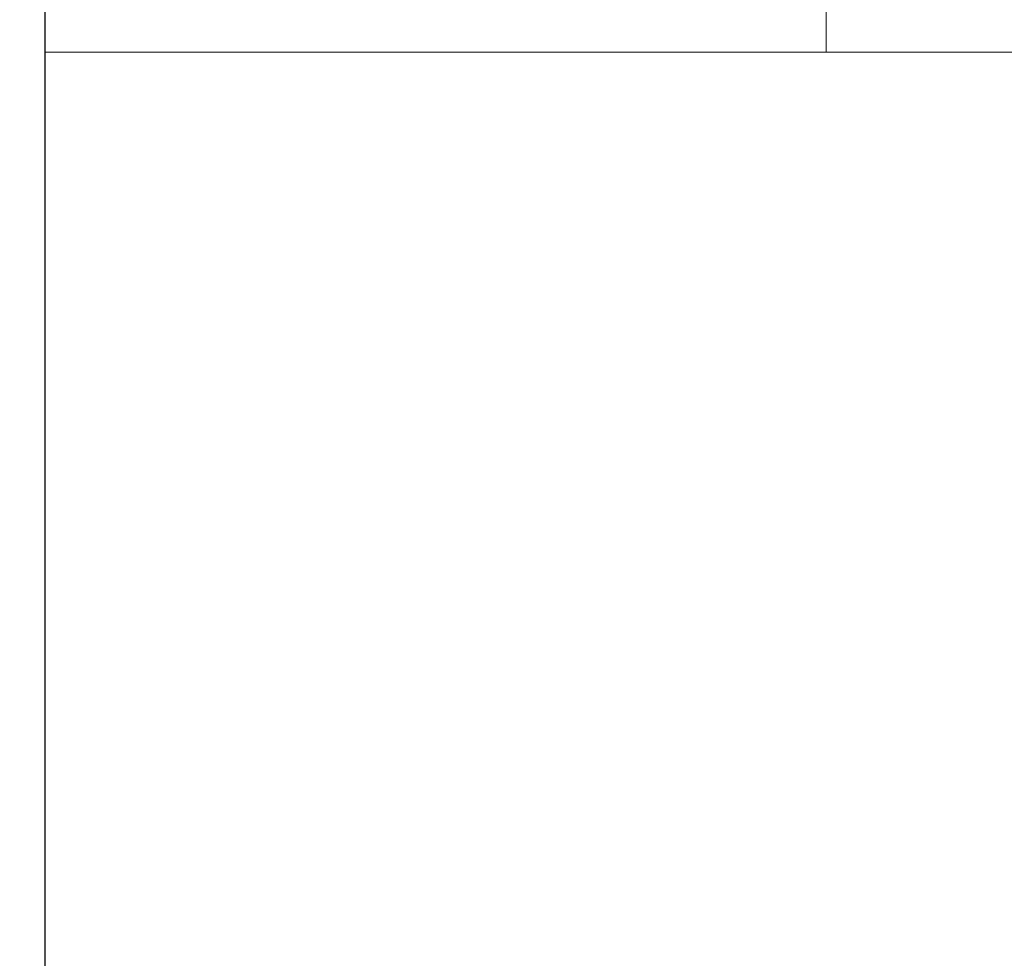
# Model space of a CAD drawing. Header units: millimetres. Extents: x 119219 to 750800, y -8933 to 168688.
# Tile 79 of 115: x 521564 to 522824, y 4901 to 6102. Entities that reach past the tile are written whole.
import ezdxf

# ---------------------------------------------------------------- set-up
doc = ezdxf.new("R2010")
doc.units = ezdxf.units.MM
doc.header["$MEASUREMENT"] = 0
doc.header["$XCLIPFRAME"] = 0
doc.layers.add('0_Ном._пера__1', color=7, linetype='Continuous', lineweight=0)
picture_1 = doc.add_image_def('image6.png', size_in_pixel=(725, 814))
picture_2 = doc.add_image_def('image3.png', size_in_pixel=(734, 827))

msp = doc.modelspace()

# ---------------------------------------------------------------- linework, layer by layer
at = {"layer": '0_Ном._пера__1', "color": 7, "linetype": 'Continuous', "lineweight": 0}
for points in [[(520396.657, 4387.726), (520396.657, 7860), (521596.618, 7860), (521596.618, 4392.336)], [(522596.101, 7860), (522596.101, 6060)]]:
    msp.add_lwpolyline(points, dxfattribs=at)
at = {"layer": '0_Ном._пера__1', "color": 7, "linetype": 'Continuous', "lineweight": 0, "flags": 128}
msp.add_lwpolyline([(523595.964, 7860), (521596.238, 7860), (521596.238, 6060), (523595.964, 6060)], close=True, dxfattribs=at)
at = {"layer": '0_Ном._пера__1', "color": 7, "linetype": 'Continuous', "lineweight": 0}
msp.add_lwpolyline([(521596.022, 6060), (524966.014, 6060), (524966.014, 4860), (521596.022, 4860)], close=True, dxfattribs=at)

# ---------------------------------------------------------------- pictures from other files: only their frames are drawn
at = {"linetype": 'Continuous', "lineweight": 0}
image = msp.add_image(picture_1, insert=(521596.618, 7860), size_in_units=(1199.96, 3489.023), rotation=180, dxfattribs=at)
image.set_boundary_path([(-0.5, -0.5), (724.5, 813.5)])
image = msp.add_image(picture_2, insert=(524966.014, 6060), size_in_units=(3369.396, 1200), rotation=180, dxfattribs=at)
image.set_boundary_path([(-0.5, -0.5), (733.5, 826.5)])

doc.saveas('drawing.dxf')
